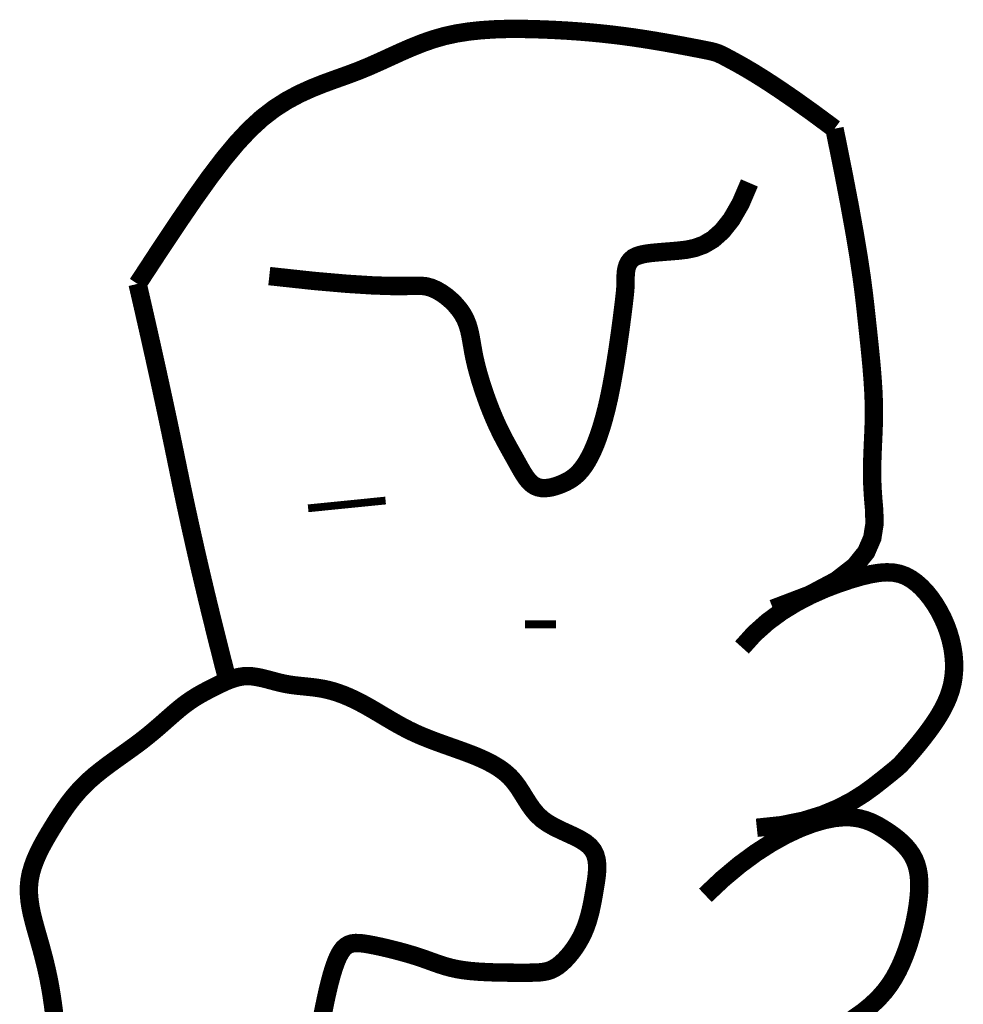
# Model space of a CAD drawing. Extents: x 8.8 to 17.3, y 25.2 to 36.2.
# Tile 175 of 183: x 16.221 to 16.339, y 27.087 to 27.21. Entities that reach past the tile are written whole.
import ezdxf

# ---------------------------------------------------------------- set-up
doc = ezdxf.new("R2010")
doc.units = 0
doc.header["$MEASUREMENT"] = 0
doc.layers.add('FACE', color=7, linetype='CONTINUOUS')

msp = doc.modelspace()

# ---------------------------------------------------------------- linework, layer by layer
at = {"layer": 'FACE'}
for points, const_width in [([(16.23539225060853, 27.17709343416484), (16.23800845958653, 27.18108997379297), (16.2403544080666, 27.18462099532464), (16.24246960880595, 27.187719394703), (16.24439357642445, 27.19041806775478), (16.24616582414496, 27.19274991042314), (16.24782586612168, 27.19474781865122), (16.24941321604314, 27.19644468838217), (16.25096738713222, 27.19787341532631), (16.25252022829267, 27.19906726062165), (16.25407292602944, 27.20006094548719), (16.25561900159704, 27.200889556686), (16.25715197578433, 27.20158818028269), (16.25866537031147, 27.20219190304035), (16.2601527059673, 27.20273581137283), (16.26160750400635, 27.20325499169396), (16.26302328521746, 27.20378453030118), (16.26439686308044, 27.20435082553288), (16.265738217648, 27.20494552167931), (16.2670606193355, 27.20555157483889), (16.26837734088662, 27.20615194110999), (16.26970165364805, 27.20672957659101), (16.2710468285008, 27.20726743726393), (16.27242613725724, 27.20774847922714), (16.27385285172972, 27.20815565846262), (16.275335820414, 27.20847634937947), (16.27686619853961, 27.2087155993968), (16.27843071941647, 27.20888287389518), (16.28001611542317, 27.20898763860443), (16.28160911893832, 27.20903935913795), (16.28319646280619, 27.20904750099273), (16.28476487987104, 27.20902152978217), (16.28630110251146, 27.20897091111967), (16.28779496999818, 27.20890349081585), (16.28924874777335, 27.20882063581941), (16.29066780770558, 27.2087220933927), (16.29205752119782, 27.20860761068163), (16.29342326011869, 27.20847693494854), (16.29477039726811, 27.20832981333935), (16.29610430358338, 27.2081659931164), (16.2974303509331, 27.20798522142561), (16.29874964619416, 27.20778831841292), (16.30004623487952, 27.20758039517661), (16.30129989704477, 27.20736763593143), (16.30249041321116, 27.20715622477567), (16.30359756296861, 27.20695234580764), (16.30460112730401, 27.20676218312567), (16.3054808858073, 27.20659192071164), (16.30621661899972, 27.20644774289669), (16.30679829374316, 27.20633230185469), (16.30725662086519, 27.20623412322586), (16.30763249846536, 27.2061382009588), (16.30796682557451, 27.20602952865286), (16.30830049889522, 27.20589310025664), (16.30867441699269, 27.20571390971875), (16.30912947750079, 27.20547695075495), (16.30970657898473, 27.20516721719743), (16.31044474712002, 27.20476632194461), (16.31137551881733, 27.20424235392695), (16.3125285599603, 27.20356002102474), (16.3139335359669, 27.20268403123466), (16.31562011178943, 27.20157909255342), (16.31761795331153, 27.2002099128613), (16.3199567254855, 27.19854120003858), (16.32266609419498, 27.19653766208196)], 0.002302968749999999), ([(16.32266609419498, 27.19653766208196), (16.32372422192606, 27.19129963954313), (16.32456124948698, 27.18694874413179), (16.32520876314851, 27.18336225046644), (16.3256983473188, 27.18041743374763), (16.32606158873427, 27.17799156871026), (16.32633007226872, 27.17596193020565), (16.32653538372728, 27.17420579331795), (16.3267091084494, 27.17260043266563), (16.32687669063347, 27.17104372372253), (16.32703900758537, 27.16951594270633), (16.32719079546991, 27.16801796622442), (16.32732678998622, 27.16655067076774), (16.32744172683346, 27.1651149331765), (16.32753034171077, 27.16371162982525), (16.32758737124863, 27.16234163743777), (16.32760755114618, 27.16100583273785), (16.32758893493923, 27.159702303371), (16.32754285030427, 27.15841798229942), (16.32748394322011, 27.15713701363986), (16.32742685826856, 27.15584354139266), (16.32738624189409, 27.15452170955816), (16.3273767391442, 27.15315566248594), (16.32741299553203, 27.15172954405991), (16.32750965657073, 27.15022749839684), (16.32764766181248, 27.1486391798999), (16.32767312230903, 27.14697628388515), (16.3273984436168, 27.14525601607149), (16.32663603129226, 27.14349558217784), (16.32519829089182, 27.14171218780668), (16.32289762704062, 27.13992303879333), (16.31954644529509, 27.13814534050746), (16.31495715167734, 27.13639629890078)], 0.002302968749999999), ([(16.25188219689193, 27.17807259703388), (16.25739151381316, 27.17747632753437), (16.2616701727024, 27.17710293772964), (16.26489723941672, 27.17690326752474), (16.26725177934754, 27.17682815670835), (16.2689128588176, 27.17682844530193), (16.27005954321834, 27.17685497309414), (16.27087089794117, 27.17685858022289), (16.27152598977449, 27.17679010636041), (16.27217166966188, 27.17661110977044), (16.27282593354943, 27.17632602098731), (16.27347456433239, 27.17594998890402), (16.27410334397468, 27.17549816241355), (16.27469805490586, 27.17498569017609), (16.27524447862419, 27.17442772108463), (16.27572839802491, 27.17383940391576), (16.27613559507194, 27.17323588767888), (16.27645706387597, 27.17262853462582), (16.27670464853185, 27.17201356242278), (16.27689540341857, 27.17138340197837), (16.27704638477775, 27.17073048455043), (16.27717464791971, 27.17004724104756), (16.27729724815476, 27.16932610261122), (16.27743124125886, 27.16855950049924), (16.27759368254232, 27.16773986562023), (16.27779783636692, 27.16686341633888), (16.27804180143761, 27.16594151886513), (16.27831988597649, 27.16498932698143), (16.27862639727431, 27.16402199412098), (16.27895564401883, 27.16305467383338), (16.27930193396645, 27.16210251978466), (16.2796595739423, 27.1611806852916), (16.28002287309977, 27.16030432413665), (16.28038677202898, 27.15948511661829), (16.28074874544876, 27.15872085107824), (16.2811069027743, 27.15800584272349), (16.28145935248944, 27.15733440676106), (16.28180420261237, 27.15670085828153), (16.28213956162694, 27.15609951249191), (16.28246353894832, 27.15552468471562), (16.28277424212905, 27.15497068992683), (16.28307104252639, 27.15443405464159), (16.28335835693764, 27.15392014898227), (16.28364186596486, 27.15343655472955), (16.28392724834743, 27.15299085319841), (16.28422018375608, 27.15259062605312), (16.28452635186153, 27.15224345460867), (16.28485143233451, 27.15195692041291), (16.28520110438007, 27.15173860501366), (16.28557915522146, 27.15159356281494), (16.28598179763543, 27.15151673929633), (16.28640335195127, 27.1515005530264), (16.28683813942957, 27.15153742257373), (16.28728047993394, 27.15161976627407), (16.28772469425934, 27.15174000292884), (16.28816510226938, 27.15189055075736), (16.28859602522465, 27.15206382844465), (16.28901304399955, 27.15225509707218), (16.28941678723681, 27.15247098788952), (16.28980914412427, 27.1527209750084), (16.29019200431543, 27.1530145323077), (16.29056725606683, 27.15336113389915), (16.29093678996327, 27.15377025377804), (16.29130249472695, 27.15425136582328), (16.29166625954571, 27.15481394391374), (16.292029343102, 27.15546619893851), (16.29239048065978, 27.15621128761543), (16.2927477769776, 27.15705110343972), (16.29309933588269, 27.15798754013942), (16.29344326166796, 27.15902249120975), (16.29377765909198, 27.16015785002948), (16.29410063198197, 27.16139551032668), (16.29441028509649, 27.16273736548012), (16.29470472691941, 27.16417836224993), (16.29498208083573, 27.16568566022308), (16.29524047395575, 27.16721947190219), (16.29547803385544, 27.16874000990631), (16.29569288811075, 27.17020748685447), (16.29588316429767, 27.17158211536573), (16.29604698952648, 27.17282410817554), (16.29618249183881, 27.17389367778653), (16.29628873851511, 27.17476303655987), (16.29636856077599, 27.17545239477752), (16.29642573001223, 27.17599396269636), (16.29646401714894, 27.17641995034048), (16.29648719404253, 27.17676256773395), (16.29649903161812, 27.17705402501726), (16.29650330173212, 27.17732653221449), (16.29650377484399, 27.1776122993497), (16.29650548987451, 27.17793595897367), (16.29651855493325, 27.17829183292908), (16.29655434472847, 27.17866666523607), (16.29662423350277, 27.17904720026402), (16.29673959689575, 27.17942018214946), (16.29691180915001, 27.17977235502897), (16.29715224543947, 27.18009046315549), (16.29747228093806, 27.18036125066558), (16.29788091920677, 27.1805754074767), (16.29837768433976, 27.18073940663), (16.29895972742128, 27.18086366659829), (16.29962420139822, 27.18095860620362), (16.30036825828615, 27.18103464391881), (16.30118905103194, 27.18110219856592), (16.30208373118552, 27.18117168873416), (16.30304945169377, 27.18125353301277), (16.30408146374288, 27.18137014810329), (16.3051674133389, 27.18159194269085), (16.30629304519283, 27.18200132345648), (16.3074441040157, 27.18268069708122), (16.3086063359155, 27.18371247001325), (16.30976548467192, 27.18517904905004), (16.31090729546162, 27.18716284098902), (16.31201751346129, 27.1897462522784)], 0.002302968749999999), ([(16.24666184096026, 27.12738242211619), (16.24665578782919, 27.12740562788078), (16.24595589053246, 27.13013390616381), (16.24526046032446, 27.13289023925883), (16.24457794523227, 27.1356477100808), (16.24391679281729, 27.13837940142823), (16.24327700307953, 27.14108531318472), (16.24265857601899, 27.14376544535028), (16.24206151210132, 27.1464197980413), (16.24148581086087, 27.14904837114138), (16.2409314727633, 27.15165116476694), (16.24039849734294, 27.15422817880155), (16.23986326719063, 27.15682905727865), (16.23930216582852, 27.15950344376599), (16.23871519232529, 27.16225133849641), (16.2381023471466, 27.16507274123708), (16.2374636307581, 27.16796765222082), (16.23679904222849, 27.17093607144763), (16.23610858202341, 27.1739779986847), (16.23539225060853, 27.17709343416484)], 0.002302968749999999), ([(16.25674845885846, 27.14897442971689), (16.26644820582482, 27.14994983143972)], 0.0009694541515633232), ([(16.31107972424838, 27.13154400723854), (16.31261718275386, 27.13325235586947), (16.31429116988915, 27.13474763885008), (16.31605620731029, 27.13604404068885), (16.31786681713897, 27.13715574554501), (16.31967752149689, 27.13809693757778), (16.32144284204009, 27.13888180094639), (16.32311730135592, 27.13952451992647), (16.32465542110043, 27.14003927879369), (16.32602277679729, 27.14043805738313), (16.32722915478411, 27.14072401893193), (16.32829539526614, 27.14089812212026), (16.32924233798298, 27.14096132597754), (16.33009082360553, 27.14091458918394), (16.33086169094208, 27.14075887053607), (16.33157578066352, 27.14049512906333), (16.33225393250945, 27.14012432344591), (16.3329125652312, 27.13964914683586), (16.3335504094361, 27.13907922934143), (16.33416177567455, 27.13842593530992), (16.33474097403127, 27.13770062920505), (16.33528231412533, 27.13691467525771), (16.33578010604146, 27.13607943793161), (16.33622865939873, 27.13520628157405), (16.33662228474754, 27.13430657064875), (16.33695591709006, 27.1333906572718), (16.33722699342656, 27.13246484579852), (16.33743357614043, 27.1315344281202), (16.33757372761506, 27.13060469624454), (16.33764551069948, 27.12968094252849), (16.33764698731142, 27.12876845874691), (16.33757622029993, 27.12787253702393), (16.33743127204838, 27.12699846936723), (16.33721221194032, 27.1261507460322), (16.33692714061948, 27.12533064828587), (16.33658616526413, 27.1245386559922), (16.33619939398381, 27.1237752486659), (16.33577693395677, 27.12304090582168), (16.33532889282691, 27.12233610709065), (16.3348653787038, 27.12166133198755), (16.33439649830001, 27.1210170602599), (16.3339317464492, 27.12040436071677), (16.33347816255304, 27.11982666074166), (16.33304217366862, 27.119287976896), (16.33263020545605, 27.11879232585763), (16.33224868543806, 27.11834372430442), (16.33190403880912, 27.1179461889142), (16.33160269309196, 27.11760373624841), (16.33135107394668, 27.11732038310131), (16.33114898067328, 27.11709465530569), (16.33096969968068, 27.11690311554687), (16.33077989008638, 27.11671683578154), (16.33054621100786, 27.11650688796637), (16.33023532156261, 27.11624434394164), (16.32981388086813, 27.11590027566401), (16.32924854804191, 27.11544575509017), (16.32850598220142, 27.11485185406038), (16.3275543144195, 27.11410397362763), (16.32636756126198, 27.11324483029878), (16.32492121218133, 27.11233146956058), (16.32319075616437, 27.11142093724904), (16.32115168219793, 27.11057027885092), (16.31877947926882, 27.10983653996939), (16.31604963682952, 27.10927676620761), (16.3129376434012, 27.10894800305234)], 0.002302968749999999), ([(16.28391731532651, 27.13443904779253), (16.28779742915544, 27.1344411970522)], 0.0009694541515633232), ([(16.22494440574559, 27.08557149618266), (16.22478456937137, 27.0868193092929), (16.22460960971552, 27.08800648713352), (16.22441984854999, 27.08912197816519), (16.2242168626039, 27.09017115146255), (16.22400254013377, 27.09116348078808), (16.22377877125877, 27.09210844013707), (16.22354744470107, 27.09301550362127), (16.22331045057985, 27.09389414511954), (16.22306967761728, 27.09475383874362), (16.2228270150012, 27.09560405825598), (16.22258593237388, 27.09645269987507), (16.2223562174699, 27.09730134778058), (16.22214923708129, 27.09815000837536), (16.22197635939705, 27.09899868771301), (16.22184895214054, 27.09984739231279), (16.22177838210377, 27.10069612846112), (16.22177601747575, 27.10154490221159), (16.22185322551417, 27.10239372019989), (16.22201758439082, 27.10324227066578), (16.22226151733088, 27.10408897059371), (16.22257365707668, 27.10493191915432), (16.22294263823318, 27.1057692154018), (16.22335709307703, 27.10659895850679), (16.22380565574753, 27.10741924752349), (16.22427695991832, 27.10822818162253), (16.22475963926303, 27.10902385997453), (16.22524548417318, 27.1098046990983), (16.22573891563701, 27.11057038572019), (16.22624751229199, 27.11132092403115), (16.22677885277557, 27.11205631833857), (16.22734051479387, 27.11277657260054), (16.22794007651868, 27.11348169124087), (16.22858511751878, 27.1141716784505), (16.22928321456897, 27.11484653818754), (16.23003847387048, 27.1155065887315), (16.23084110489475, 27.11615340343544), (16.231677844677, 27.11678886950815), (16.23253543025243, 27.11741487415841), (16.2334005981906, 27.118033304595), (16.23426008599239, 27.11864604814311), (16.23510062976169, 27.11925499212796), (16.23590896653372, 27.11986202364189), (16.23667467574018, 27.12046776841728), (16.2373987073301, 27.12106780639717), (16.23808485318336, 27.12165645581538), (16.23873690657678, 27.12222803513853), (16.23935865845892, 27.12277686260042), (16.23995390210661, 27.12329725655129), (16.24052642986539, 27.12378353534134), (16.24108003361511, 27.12423001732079), (16.24161818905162, 27.1246329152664), (16.24214310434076, 27.12499601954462), (16.24265667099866, 27.12532501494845), (16.24316078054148, 27.12562558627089), (16.24365732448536, 27.12590341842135), (16.24414819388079, 27.12616419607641), (16.24463528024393, 27.12641360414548), (16.24512047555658, 27.12665732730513), (16.24560567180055, 27.12689884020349), (16.24609276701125, 27.12713277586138), (16.24658365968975, 27.1273515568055), (16.24708024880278, 27.12754760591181), (16.2475844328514, 27.12771334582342), (16.24809811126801, 27.12784119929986), (16.24862318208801, 27.12792358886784), (16.24916154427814, 27.1279529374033), (16.24971446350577, 27.12792482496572), (16.25028067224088, 27.12784746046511), (16.25085826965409, 27.12773221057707), (16.25144535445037, 27.12759044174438), (16.25204002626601, 27.12743352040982), (16.25264038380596, 27.12727281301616), (16.25324452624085, 27.12711968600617), (16.25385055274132, 27.12698550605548), (16.25445688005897, 27.12687848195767), (16.25506319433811, 27.12679419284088), (16.25566950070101, 27.12672506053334), (16.25627580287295, 27.126663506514), (16.2568821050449, 27.12660195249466), (16.2574884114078, 27.12653282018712), (16.25809472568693, 27.12644853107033), (16.25870105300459, 27.12634150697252), (16.25930771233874, 27.12620543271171), (16.25991628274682, 27.12603904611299), (16.2605286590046, 27.12584234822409), (16.26114673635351, 27.12561534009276), (16.26177240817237, 27.12535802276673), (16.26240757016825, 27.12507039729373), (16.26305411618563, 27.12475246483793), (16.26371394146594, 27.12440422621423), (16.26438830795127, 27.12402694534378), (16.26507594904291, 27.12362693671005), (16.26577496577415, 27.12321177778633), (16.2664834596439, 27.12278904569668), (16.2671995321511, 27.12236631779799), (16.26792128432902, 27.12195117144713), (16.26864681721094, 27.12155118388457), (16.26937423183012, 27.12117393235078), (16.27010257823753, 27.120824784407), (16.27083470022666, 27.12050026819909), (16.27157439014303, 27.12019470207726), (16.27232544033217, 27.11990240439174), (16.27309164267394, 27.11961769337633), (16.27387679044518, 27.11933488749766), (16.27468467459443, 27.11904830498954), (16.2755190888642, 27.11875226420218), (16.27638066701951, 27.11844108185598), (16.27725741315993, 27.11810906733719), (16.27813417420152, 27.11775052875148), (16.27899579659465, 27.11735977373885), (16.27982712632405, 27.11693111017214), (16.28061301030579, 27.11645884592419), (16.28133829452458, 27.11593728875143), (16.28198782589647, 27.11536074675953), (16.28255307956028, 27.11472732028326), (16.2830520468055, 27.11405028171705), (16.28350934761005, 27.11334669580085), (16.28394960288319, 27.11263362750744), (16.28439743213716, 27.11192814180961), (16.28487745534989, 27.11124730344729), (16.28541429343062, 27.11060817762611), (16.28603256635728, 27.1100278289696), (16.28674742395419, 27.10951763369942), (16.28753613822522, 27.10906621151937), (16.28836651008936, 27.10865649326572), (16.28920634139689, 27.10827140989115), (16.29002343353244, 27.10789389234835), (16.29078558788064, 27.10750687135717), (16.29146060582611, 27.10709327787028), (16.29201628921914, 27.10663604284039), (16.29242896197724, 27.10612220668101), (16.29270904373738, 27.10555524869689), (16.29287547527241, 27.10494275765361), (16.29294719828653, 27.10429232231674), (16.29294315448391, 27.10361153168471), (16.2928822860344, 27.1029079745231), (16.29278353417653, 27.1021892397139), (16.2926658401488, 27.10146291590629), (16.29254404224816, 27.10073564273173), (16.29241655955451, 27.10001026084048), (16.29227770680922, 27.09928866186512), (16.2921218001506, 27.09857273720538), (16.29194315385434, 27.0978643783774), (16.2917360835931, 27.09716547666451), (16.29149490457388, 27.09647792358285), (16.2912139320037, 27.09580361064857), (16.29088969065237, 27.09514537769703), (16.29052754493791, 27.09450985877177), (16.29013506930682, 27.09390463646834), (16.28971983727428, 27.09333729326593), (16.28928942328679, 27.09281541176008), (16.28885140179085, 27.09234657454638), (16.2884133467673, 27.09193836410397), (16.28798283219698, 27.09159836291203), (16.28756364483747, 27.09133130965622), (16.28714442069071, 27.09113056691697), (16.28671000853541, 27.0909866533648), (16.28624525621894, 27.09089008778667), (16.2857350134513, 27.09083138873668), (16.28516412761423, 27.09080107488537), (16.28451744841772, 27.09078966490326), (16.2837798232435, 27.09078767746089), (16.28294273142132, 27.09078784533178), (16.28202416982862, 27.09079175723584), (16.28104876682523, 27.09080321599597), (16.28004114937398, 27.09082602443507), (16.27902594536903, 27.09086398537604), (16.2780277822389, 27.09092090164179), (16.27707128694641, 27.0910005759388), (16.2761810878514, 27.09110681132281), (16.27537455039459, 27.09124214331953), (16.27463999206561, 27.09140403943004), (16.27395846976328, 27.09158869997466), (16.27331103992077, 27.09179232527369), (16.27267875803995, 27.09201111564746), (16.27204268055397, 27.09224127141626), (16.27138386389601, 27.09247899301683), (16.27068336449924, 27.09272048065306), (16.26992823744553, 27.09296193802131), (16.26912953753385, 27.09319958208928), (16.26830431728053, 27.09342963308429), (16.26746963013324, 27.0936483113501), (16.2666425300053, 27.09385183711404), (16.26584006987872, 27.09403643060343), (16.26507930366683, 27.09419831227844), (16.26437728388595, 27.09433370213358), (16.26374696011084, 27.09443755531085), (16.26318486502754, 27.09449976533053), (16.26268342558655, 27.09450896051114), (16.26223507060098, 27.09445376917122), (16.26183222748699, 27.09432281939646), (16.26146732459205, 27.09410473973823), (16.2611327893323, 27.09378815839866), (16.2608210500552, 27.09336170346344), (16.26052563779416, 27.09281810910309), (16.26024449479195, 27.09216653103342), (16.25997666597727, 27.09142023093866), (16.25972119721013, 27.09059247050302), (16.2594771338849, 27.0896965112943), (16.25924352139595, 27.08874561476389), (16.25901940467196, 27.087753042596), (16.25880382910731, 27.08673205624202), (16.25859300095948, 27.08569212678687), (16.25837176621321, 27.08462756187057)], 0.002302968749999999), ([(16.30649401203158, 27.10048954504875), (16.30866043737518, 27.10253291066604), (16.31076983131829, 27.10429751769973), (16.31280727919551, 27.10579914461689), (16.31475786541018, 27.10705357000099), (16.31660667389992, 27.10807657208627), (16.31833878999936, 27.10888392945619), (16.31993929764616, 27.10949142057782), (16.32139328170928, 27.10991482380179), (16.32269122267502, 27.11017048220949), (16.32384518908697, 27.11027699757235), (16.32487264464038, 27.11025353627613), (16.32579105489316, 27.11011926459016), (16.32661788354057, 27.10989334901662), (16.32737059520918, 27.10959495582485), (16.32806665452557, 27.10924325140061), (16.32872352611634, 27.10885740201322), (16.32935476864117, 27.10845298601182), (16.32995831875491, 27.108031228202), (16.33052820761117, 27.10758976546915), (16.33105846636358, 27.10712623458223), (16.33154312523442, 27.1066382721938), (16.33197621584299, 27.10612351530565), (16.3323517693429, 27.10557960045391), (16.3326638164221, 27.1050041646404), (16.33290819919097, 27.10439531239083), (16.33308800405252, 27.10375302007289), (16.3332081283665, 27.10307773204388), (16.33327346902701, 27.10236989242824), (16.33328892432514, 27.10162994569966), (16.33325939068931, 27.1008583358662), (16.33318976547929, 27.10005550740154), (16.3330849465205, 27.09922190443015), (16.33294881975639, 27.09835885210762), (16.33278122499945, 27.09747119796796), (16.3325809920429, 27.09656467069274), (16.33234694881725, 27.09564499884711), (16.3320779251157, 27.094717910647), (16.33177274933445, 27.09378913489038), (16.33143025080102, 27.092864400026), (16.33104925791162, 27.09194943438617), (16.3306256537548, 27.09104860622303), (16.33014353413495, 27.09016084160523), (16.32958404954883, 27.08928370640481), (16.32892834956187, 27.08841476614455), (16.32815758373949, 27.08755158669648), (16.32725290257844, 27.08669173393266), (16.3261954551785, 27.08583277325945), (16.3249663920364, 27.08497227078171)], 0.002302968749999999)]:
    msp.add_lwpolyline(points, dxfattribs=dict(at, const_width=const_width))

doc.saveas('drawing.dxf')
